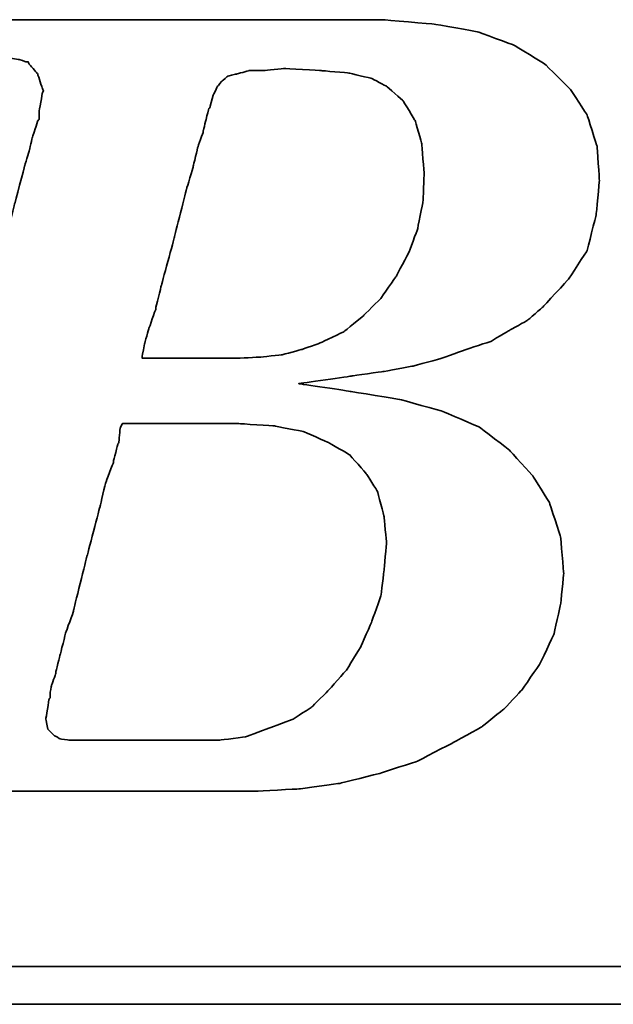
# Model space of a CAD drawing. Header units: millimetres. Extents: x 1204 to 1347, y 462 to 564.
# Tile 30 of 48: x 1319.959 to 1320.589, y 521.073 to 522.116. Entities that reach past the tile are written whole.
import ezdxf

# ---------------------------------------------------------------- set-up
doc = ezdxf.new("R2010")
doc.units = ezdxf.units.MM
doc.header["$LTSCALE"] = 0.1
doc.layers.add('DIM', color=4, linetype='CONTINUOUS')
doc.layers.add('layer 1', color=7, linetype='CONTINUOUS')

# ---------------------------------------------------------------- blocks, each defined once
blk = doc.blocks.new('TBI MOTION logo(完整正式版)')
at = {"layer": 'layer 1', "color": 22, "lineweight": 35}
for points, knots in [([(-64.65375, -6.86375), (-64.65375, -6.86375), (-64.84375, -7.29625), (-64.84375, -7.29625), (-64.84375, -7.29625), (-64.84375, -7.29625), (-64.86875, -7.34375), (-64.86875, -7.34375), (-64.86875, -7.34375), (-64.86875, -7.34375), (-64.86875, -7.36875), (-64.86875, -7.36875), (-64.86875, -7.36875), (-64.86875, -7.36875), (-65.15375, -7.65375), (-65.15375, -7.65375), (-65.15375, -7.65375), (-65.15375, -7.65375), (-65.17875, -7.65375), (-65.17875, -7.65375), (-65.17875, -7.65375), (-65.17875, -7.65375), (-65.20375, -7.67875), (-65.20375, -7.67875), (-65.20375, -7.67875), (-65.20375, -7.67875), (-65.58875, -7.87125), (-65.58875, -7.87125), (-65.58875, -7.87125), (-65.58875, -7.87125), (-65.63375, -7.87125), (-65.63375, -7.87125), (-65.63375, -7.87125), (-65.63375, -7.87125), (-65.65875, -7.89375), (-65.65875, -7.89375), (-65.65875, -7.89375), (-65.65875, -7.89375), (-66.09375, -7.94375), (-66.09375, -7.94375), (-66.09375, -7.94375), (-66.09375, -7.94375), (-66.11375, -7.94375), (-66.11375, -7.94375), (-66.11375, -7.94375), (-66.11375, -7.94375), (-66.16375, -7.94375), (-66.16375, -7.94375), (-66.16375, -7.94375), (-66.16375, -7.94375), (-66.30875, -7.94375), (-66.30875, -7.94375), (-66.30875, -7.94375), (-66.30875, -7.94375), (-66.69375, -7.94375), (-66.69375, -7.94375), (-66.69375, -7.94375), (-66.69375, -7.94375), (-67.07375, -7.94375), (-67.07375, -7.94375), (-67.07375, -7.94375), (-67.07375, -7.94375), (-67.12375, -7.94375), (-67.12375, -7.94375), (-67.12375, -7.94375), (-67.12375, -7.94375), (-67.12375, -7.96625), (-67.12375, -7.96625), (-67.12375, -7.96625), (-67.12375, -7.96625), (-67.14875, -7.99125), (-67.14875, -7.99125), (-67.14875, -7.99125), (-67.14875, -7.99125), (-67.24375, -8.34875), (-67.24375, -8.34875), (-67.24375, -8.34875), (-67.24375, -8.34875), (-67.31375, -8.68625), (-67.31375, -8.68625), (-67.31375, -8.68625), (-67.31375, -8.68625), (-67.26875, -8.68625), (-67.26875, -8.68625), (-67.26875, -8.68625), (-67.26875, -8.68625), (-67.07375, -8.68625), (-67.07375, -8.68625), (-67.07375, -8.68625), (-67.07375, -8.68625), (-66.54875, -8.68625), (-66.54875, -8.68625), (-66.54875, -8.68625), (-66.54875, -8.68625), (-65.82625, -8.68625), (-65.82625, -8.68625), (-65.82625, -8.68625), (-65.82625, -8.68625), (-65.01375, -8.68625), (-65.01375, -8.68625), (-65.01375, -8.68625), (-65.01375, -8.68625), (-64.05375, -8.68625), (-64.05375, -8.68625), (-64.05375, -8.68625), (-64.05375, -8.68625), (-62.08375, -8.68625), (-62.08375, -8.68625), (-62.08375, -8.68625), (-62.08375, -8.68625), (-60.06875, -8.68625), (-60.06875, -8.68625), (-60.06875, -8.68625), (-60.06875, -8.68625), (-59.10875, -8.68625), (-59.10875, -8.68625), (-59.10875, -8.68625), (-59.10875, -8.68625), (-58.29375, -8.68625), (-58.29375, -8.68625), (-58.29375, -8.68625), (-58.29375, -8.68625), (-57.57375, -8.68625), (-57.57375, -8.68625), (-57.57375, -8.68625), (-57.57375, -8.68625), (-57.04875, -8.68625), (-57.04875, -8.68625), (-57.04875, -8.68625), (-57.04875, -8.68625), (-56.85375, -8.68625), (-56.85375, -8.68625), (-56.85375, -8.68625), (-56.85375, -8.68625), (-56.70875, -8.68625), (-56.70875, -8.68625), (-56.70875, -8.68625), (-56.70875, -8.68625), (-56.61375, -8.68625), (-56.61375, -8.68625), (-56.61375, -8.68625), (-56.61375, -8.68625), (-56.56875, -8.68625), (-56.56875, -8.68625), (-56.56875, -8.68625), (-56.56875, -8.68625), (-55.65375, -8.63875), (-55.65375, -8.63875), (-55.65375, -8.63875), (-55.65375, -8.63875), (-54.76875, -8.51875), (-54.76875, -8.51875), (-54.76875, -8.51875), (-54.76875, -8.51875), (-53.90375, -8.30375), (-53.90375, -8.30375), (-53.90375, -8.30375), (-53.90375, -8.30375), (-53.08875, -8.03875), (-53.08875, -8.03875), (-53.08875, -8.03875), (-53.08875, -8.03875), (-52.34375, -7.65375), (-52.34375, -7.65375), (-52.34375, -7.65375), (-52.34375, -7.65375), (-51.69875, -7.29625), (-51.69875, -7.29625), (-51.69875, -7.29625), (-51.69875, -7.29625), (-51.21875, -6.91125), (-51.21875, -6.91125), (-51.21875, -6.91125), (-51.21875, -6.91125), (-50.83375, -6.50375), (-50.83375, -6.50375), (-50.83375, -6.50375), (-50.83375, -6.50375), (-50.44875, -5.94875), (-50.44875, -5.94875), (-50.44875, -5.94875), (-50.44875, -5.94875), (-50.13875, -5.30375), (-50.13875, -5.30375), (-50.13875, -5.30375), (-50.13875, -5.30375), (-49.99375, -4.65375), (-49.99375, -4.65375), (-49.99375, -4.65375), (-49.99375, -4.65375), (-49.92375, -3.98375), (-49.92375, -3.98375), (-49.92375, -3.98375), (-49.92375, -3.98375), (-49.99375, -3.19374), (-49.99375, -3.19374), (-49.99375, -3.19374), (-49.99375, -3.19374), (-50.23374, -2.44874), (-50.23374, -2.44874), (-50.23374, -2.44874), (-50.23374, -2.44874), (-50.59375, -1.87374), (-50.59375, -1.87374), (-50.59375, -1.87374), (-50.59375, -1.87374), (-51.09875, -1.31874), (-51.09875, -1.31874), (-51.09875, -1.31874), (-51.09875, -1.31874), (-51.74375, -0.81875), (-51.74375, -0.81875), (-51.74375, -0.81875), (-51.74375, -0.81875), (-52.53875, -0.48125), (-52.53875, -0.48125), (-52.53875, -0.48125), (-52.53875, -0.48125), (-53.47375, -0.21875), (-53.47375, -0.21875), (-53.47375, -0.21875), (-53.47375, -0.21875), (-54.52875, -0.04874), (-54.52875, -0.04874), (-54.52875, -0.04874), (-54.52875, -0.04874), (-55.65375, 0.12125), (-55.65375, 0.12125), (-55.65375, 0.12125), (-55.65375, 0.12125), (-54.50375, 0.28624), (-54.50375, 0.28624), (-54.50375, 0.28624), (-54.50375, 0.28624), (-53.83375, 0.38124), (-53.83375, 0.38124), (-53.83375, 0.38124), (-53.83375, 0.38124), (-53.18375, 0.50125), (-53.18375, 0.50125), (-53.18375, 0.50125), (-53.18375, 0.50125), (-52.55875, 0.66874), (-52.55875, 0.66874), (-52.55875, 0.66874), (-52.55875, 0.66874), (-52.03375, 0.86124), (-52.03375, 0.86124), (-52.03375, 0.86124), (-52.03375, 0.86124), (-51.50374, 1.03124), (-51.50374, 1.03124), (-51.50374, 1.03124), (-51.50374, 1.03124), (-51.09875, 1.27125), (-51.09875, 1.27125), (-51.09875, 1.27125), (-51.09875, 1.27125), (-50.71375, 1.48624), (-50.71375, 1.48624), (-50.71375, 1.48624), (-50.71375, 1.48624), (-50.37625, 1.77625), (-50.37625, 1.77625), (-50.37625, 1.77625), (-50.37625, 1.77625), (-49.82375, 2.37625), (-49.82375, 2.37625), (-49.82375, 2.37625), (-49.82375, 2.37625), (-49.41875, 2.99625), (-49.41875, 2.99625), (-49.41875, 2.99625), (-49.41875, 2.99625), (-49.22375, 3.76625), (-49.22375, 3.76625), (-49.22375, 3.76625), (-49.22375, 3.76625), (-49.15375, 4.50874), (-49.15375, 4.50874), (-49.15375, 4.50874), (-49.15375, 4.50874), (-49.20375, 5.25125), (-49.20375, 5.25125), (-49.20375, 5.25125), (-49.20375, 5.25125), (-49.41875, 5.92625), (-49.41875, 5.92625), (-49.41875, 5.92625), (-49.41875, 5.92625), (-49.77875, 6.47625), (-49.77875, 6.47625), (-49.77875, 6.47625), (-49.77875, 6.47625), (-50.33125, 7.02624), (-50.33125, 7.02624), (-50.33125, 7.02624), (-50.33125, 7.02624), (-51.00125, 7.43625), (-51.00125, 7.43625), (-51.00125, 7.43625), (-51.00125, 7.43625), (-51.79375, 7.72625), (-51.79375, 7.72625), (-51.79375, 7.72625), (-51.79375, 7.72625), (-52.72875, 7.89124), (-52.72875, 7.89124), (-52.72875, 7.89124), (-52.72875, 7.89124), (-53.83375, 7.98625), (-53.83375, 7.98625), (-53.83375, 7.98625), (-53.83375, 7.98625), (-53.92875, 7.98625), (-53.92875, 7.98625), (-53.92875, 7.98625), (-53.92875, 7.98625), (-54.26375, 7.98625), (-54.26375, 7.98625), (-54.26375, 7.98625), (-54.26375, 7.98625), (-54.74375, 7.98625), (-54.74375, 7.98625), (-54.74375, 7.98625), (-54.74375, 7.98625), (-55.36875, 7.98625), (-55.36875, 7.98625), (-55.36875, 7.98625), (-55.36875, 7.98625), (-56.13375, 7.98625), (-56.13375, 7.98625), (-56.13375, 7.98625), (-56.13375, 7.98625), (-56.94875, 7.98625), (-56.94875, 7.98625), (-56.94875, 7.98625), (-56.94875, 7.98625), (-58.77625, 7.98625), (-58.77625, 7.98625), (-58.77625, 7.98625), (-58.77625, 7.98625), (-60.59875, 7.98625), (-60.59875, 7.98625), (-60.59875, 7.98625), (-60.59875, 7.98625), (-61.41375, 7.98625), (-61.41375, 7.98625), (-61.41375, 7.98625), (-61.41375, 7.98625), (-62.17875, 7.98625), (-62.17875, 7.98625), (-62.17875, 7.98625), (-62.17875, 7.98625), (-62.80375, 7.98625), (-62.80375, 7.98625), (-62.80375, 7.98625), (-62.80375, 7.98625), (-63.30625, 7.98625), (-63.30625, 7.98625), (-63.30625, 7.98625), (-63.30625, 7.98625), (-63.57375, 7.98625), (-63.57375, 7.98625), (-63.57375, 7.98625), (-63.57375, 7.98625), (-63.57375, 7.96375), (-63.57375, 7.96375), (-63.57375, 7.96375), (-63.57375, 7.96375), (-63.59875, 7.94125), (-63.59875, 7.94125), (-63.59875, 7.94125), (-63.59875, 7.94125), (-63.69375, 7.55625), (-63.69375, 7.55625), (-63.69375, 7.55625), (-63.69375, 7.55625), (-63.76375, 7.24624), (-63.76375, 7.24624), (-63.76375, 7.24624), (-63.76375, 7.24624), (-63.23875, 7.24624), (-63.23875, 7.24624), (-63.23875, 7.24624), (-63.23875, 7.24624), (-62.75875, 7.24624), (-62.75875, 7.24624), (-62.75875, 7.24624), (-62.75875, 7.24624), (-62.61125, 7.24624), (-62.61125, 7.24624), (-62.61125, 7.24624), (-62.61125, 7.24624), (-62.56625, 7.24624), (-62.56625, 7.24624), (-62.56625, 7.24624), (-62.56625, 7.24624), (-62.22875, 7.24624), (-62.22875, 7.24624), (-62.22875, 7.24624), (-62.22875, 7.24624), (-62.20375, 7.24624), (-62.20375, 7.24624), (-62.20375, 7.24624), (-62.20375, 7.24624), (-62.17875, 7.21875), (-62.17875, 7.21875), (-62.17875, 7.21875), (-62.17875, 7.21875), (-61.96375, 7.17125), (-61.96375, 7.17125), (-61.96375, 7.17125), (-61.96375, 7.17125), (-61.72375, 7.12624), (-61.72375, 7.12624), (-61.72375, 7.12624), (-61.72375, 7.12624), (-61.70375, 7.12624), (-61.70375, 7.12624), (-61.70375, 7.12624), (-61.70375, 7.12624), (-61.55875, 7.07624), (-61.55875, 7.07624), (-61.55875, 7.07624), (-61.55875, 7.07624), (-61.50875, 7.07624), (-61.50875, 7.07624), (-61.50875, 7.07624), (-61.50875, 7.07624), (-61.48375, 7.02624), (-61.48375, 7.02624), (-61.48375, 7.02624), (-61.48375, 7.02624), (-61.31875, 6.83375), (-61.31875, 6.83375), (-61.31875, 6.83375), (-61.31875, 6.83375), (-61.29375, 6.81125), (-61.29375, 6.81125), (-61.29375, 6.81125), (-61.29375, 6.81125), (-61.29375, 6.78625), (-61.29375, 6.78625), (-61.29375, 6.78625), (-61.29375, 6.78625), (-61.19875, 6.50124), (-61.19875, 6.50124), (-61.19875, 6.50124), (-61.19875, 6.50124), (-61.17375, 6.45124), (-61.17375, 6.45124), (-61.17375, 6.45124), (-61.17375, 6.45124), (-61.19875, 6.40625), (-61.19875, 6.40625), (-61.19875, 6.40625), (-61.19875, 6.40625), (-61.26875, 5.99624), (-61.26875, 5.99624), (-61.26875, 5.99624), (-61.26875, 5.99624), (-61.26875, 5.85125), (-61.26875, 5.85125), (-61.26875, 5.85125), (-61.26875, 5.85125), (-61.26875, 5.82625), (-61.26875, 5.82625), (-61.26875, 5.82625), (-61.26875, 5.82625), (-61.29375, 5.80625), (-61.29375, 5.80625), (-61.29375, 5.80625), (-61.29375, 5.80625), (-61.34125, 5.66125), (-61.34125, 5.66125), (-61.34125, 5.66125), (-61.34125, 5.66125), (-61.41375, 5.44625), (-61.41375, 5.44625), (-61.41375, 5.44625), (-61.41375, 5.44625), (-61.48375, 5.15625), (-61.48375, 5.15625), (-61.48375, 5.15625), (-61.48375, 5.15625), (-61.58375, 4.82124), (-61.58375, 4.82124), (-61.58375, 4.82124), (-61.58375, 4.82124), (-61.79875, 4.00375), (-61.79875, 4.00375), (-61.79875, 4.00375), (-61.79875, 4.00375), (-62.05875, 2.99625), (-62.05875, 2.99625), (-62.05875, 2.99625), (-62.05875, 2.99625), (-62.34875, 1.91625), (-62.34875, 1.91625), (-62.34875, 1.91625), (-62.34875, 1.91625), (-62.97375, -0.41124), (-62.97375, -0.41124), (-62.97375, -0.41124), (-62.97375, -0.41124), (-63.59875, -2.75875), (-63.59875, -2.75875), (-63.59875, -2.75875), (-63.59875, -2.75875), (-63.88375, -3.86374), (-63.88375, -3.86374), (-63.88375, -3.86374), (-63.88375, -3.86374), (-64.14875, -4.82374), (-64.14875, -4.82374), (-64.14875, -4.82374), (-64.14875, -4.82374), (-64.36375, -5.64125), (-64.36375, -5.64125), (-64.36375, -5.64125), (-64.36375, -5.64125), (-64.43625, -5.97625), (-64.43625, -5.97625), (-64.43625, -5.97625), (-64.43625, -5.97625), (-64.50875, -6.28625), (-64.50875, -6.28625), (-64.50875, -6.28625), (-64.50875, -6.28625), (-64.50875, -6.30875), (-64.50875, -6.30875), (-64.50875, -6.30875), (-64.50875, -6.30875), (-64.57875, -6.50375), (-64.57875, -6.50375), (-64.57875, -6.50375), (-64.57875, -6.50375), (-64.62875, -6.69625), (-64.62875, -6.69625), (-64.62875, -6.69625), (-64.62875, -6.69625), (-64.62875, -6.76875), (-64.62875, -6.76875), (-64.62875, -6.76875), (-64.62875, -6.76875), (-64.62875, -6.81375), (-64.62875, -6.81375), (-64.62875, -6.81375), (-64.62875, -6.81375), (-64.62875, -6.83875), (-64.62875, -6.83875), (-64.62875, -6.83875), (-64.62875, -6.83875), (-64.65375, -6.86375), (-64.65375, -6.86375)], [0, 0, 0, 0, 0.00719424, 0.00719424, 0.00719424, 0.00719425, 0.01438849, 0.01438849, 0.01438849, 0.0143885, 0.02158273, 0.02158273, 0.02158273, 0.02158274, 0.02877698, 0.02877698, 0.02877698, 0.02877699, 0.03597122, 0.03597122, 0.03597122, 0.03597123, 0.04316547, 0.04316547, 0.04316547, 0.04316548, 0.05035971, 0.05035971, 0.05035971, 0.05035972, 0.05755396, 0.05755396, 0.05755396, 0.05755397, 0.0647482, 0.0647482, 0.0647482, 0.06474821, 0.07194245, 0.07194245, 0.07194245, 0.07194246, 0.07913669, 0.07913669, 0.07913669, 0.0791367, 0.08633094, 0.08633094, 0.08633094, 0.08633095, 0.09352518, 0.09352518, 0.09352518, 0.09352519, 0.10071942, 0.10071942, 0.10071942, 0.10071943, 0.10791367, 0.10791367, 0.10791367, 0.10791368, 0.11510791, 0.11510791, 0.11510791, 0.11510792, 0.12230216, 0.12230216, 0.12230216, 0.12230217, 0.1294964, 0.1294964, 0.1294964, 0.12949641, 0.13669065, 0.13669065, 0.13669065, 0.13669066, 0.14388489, 0.14388489, 0.14388489, 0.1438849, 0.15107914, 0.15107914, 0.15107914, 0.15107915, 0.15827338, 0.15827338, 0.15827338, 0.15827339, 0.16546763, 0.16546763, 0.16546763, 0.16546764, 0.17266187, 0.17266187, 0.17266187, 0.17266188, 0.17985612, 0.17985612, 0.17985612, 0.17985613, 0.18705036, 0.18705036, 0.18705036, 0.18705037, 0.1942446, 0.1942446, 0.1942446, 0.19424461, 0.20143885, 0.20143885, 0.20143885, 0.20143886, 0.20863309, 0.20863309, 0.20863309, 0.2086331, 0.21582734, 0.21582734, 0.21582734, 0.21582735, 0.22302158, 0.22302158, 0.22302158, 0.22302159, 0.23021583, 0.23021583, 0.23021583, 0.23021584, 0.23741007, 0.23741007, 0.23741007, 0.23741008, 0.24460432, 0.24460432, 0.24460432, 0.24460433, 0.25179856, 0.25179856, 0.25179856, 0.25179857, 0.25899281, 0.25899281, 0.25899281, 0.25899282, 0.26618705, 0.26618705, 0.26618705, 0.26618706, 0.27338129, 0.27338129, 0.27338129, 0.2733813, 0.28057554, 0.28057554, 0.28057554, 0.28057555, 0.28776978, 0.28776978, 0.28776978, 0.28776979, 0.29496403, 0.29496403, 0.29496403, 0.29496404, 0.30215827, 0.30215827, 0.30215827, 0.30215828, 0.30935252, 0.30935252, 0.30935252, 0.30935253, 0.31654676, 0.31654676, 0.31654676, 0.31654677, 0.32374101, 0.32374101, 0.32374101, 0.32374102, 0.33093525, 0.33093525, 0.33093525, 0.33093526, 0.3381295, 0.3381295, 0.3381295, 0.33812951, 0.34532374, 0.34532374, 0.34532374, 0.34532375, 0.35251799, 0.35251799, 0.35251799, 0.352518, 0.35971223, 0.35971223, 0.35971223, 0.35971224, 0.36690647, 0.36690647, 0.36690647, 0.36690648, 0.37410072, 0.37410072, 0.37410072, 0.37410073, 0.38129496, 0.38129496, 0.38129496, 0.38129497, 0.38848921, 0.38848921, 0.38848921, 0.38848922, 0.39568345, 0.39568345, 0.39568345, 0.39568346, 0.4028777, 0.4028777, 0.4028777, 0.40287771, 0.41007194, 0.41007194, 0.41007194, 0.41007195, 0.41726619, 0.41726619, 0.41726619, 0.4172662, 0.42446043, 0.42446043, 0.42446043, 0.42446044, 0.43165468, 0.43165468, 0.43165468, 0.43165469, 0.43884892, 0.43884892, 0.43884892, 0.43884893, 0.44604317, 0.44604317, 0.44604317, 0.44604318, 0.45323741, 0.45323741, 0.45323741, 0.45323742, 0.46043165, 0.46043165, 0.46043165, 0.46043166, 0.4676259, 0.4676259, 0.4676259, 0.46762591, 0.47482014, 0.47482014, 0.47482014, 0.47482015, 0.48201439, 0.48201439, 0.48201439, 0.4820144, 0.48920863, 0.48920863, 0.48920863, 0.48920864, 0.49640288, 0.49640288, 0.49640288, 0.49640289, 0.50359712, 0.50359712, 0.50359712, 0.50359713, 0.51079137, 0.51079137, 0.51079137, 0.51079138, 0.51798561, 0.51798561, 0.51798561, 0.51798562, 0.52517986, 0.52517986, 0.52517986, 0.52517987, 0.5323741, 0.5323741, 0.5323741, 0.53237411, 0.53956835, 0.53956835, 0.53956835, 0.53956836, 0.54676259, 0.54676259, 0.54676259, 0.5467626, 0.55395683, 0.55395683, 0.55395683, 0.55395684, 0.56115108, 0.56115108, 0.56115108, 0.56115109, 0.56834532, 0.56834532, 0.56834532, 0.56834533, 0.57553957, 0.57553957, 0.57553957, 0.57553958, 0.58273381, 0.58273381, 0.58273381, 0.58273382, 0.58992806, 0.58992806, 0.58992806, 0.58992807, 0.5971223, 0.5971223, 0.5971223, 0.59712231, 0.60431655, 0.60431655, 0.60431655, 0.60431656, 0.61151079, 0.61151079, 0.61151079, 0.6115108, 0.61870504, 0.61870504, 0.61870504, 0.61870505, 0.62589928, 0.62589928, 0.62589928, 0.62589929, 0.63309353, 0.63309353, 0.63309353, 0.63309354, 0.64028777, 0.64028777, 0.64028777, 0.64028778, 0.64748201, 0.64748201, 0.64748201, 0.64748202, 0.65467626, 0.65467626, 0.65467626, 0.65467627, 0.6618705, 0.6618705, 0.6618705, 0.66187051, 0.66906475, 0.66906475, 0.66906475, 0.66906476, 0.67625899, 0.67625899, 0.67625899, 0.676259, 0.68345324, 0.68345324, 0.68345324, 0.68345325, 0.69064748, 0.69064748, 0.69064748, 0.69064749, 0.69784173, 0.69784173, 0.69784173, 0.69784174, 0.70503597, 0.70503597, 0.70503597, 0.70503598, 0.71223022, 0.71223022, 0.71223022, 0.71223023, 0.71942446, 0.71942446, 0.71942446, 0.71942447, 0.72661871, 0.72661871, 0.72661871, 0.72661872, 0.73381295, 0.73381295, 0.73381295, 0.73381296, 0.74100719, 0.74100719, 0.74100719, 0.7410072, 0.74820144, 0.74820144, 0.74820144, 0.74820145, 0.75539568, 0.75539568, 0.75539568, 0.75539569, 0.76258993, 0.76258993, 0.76258993, 0.76258994, 0.76978417, 0.76978417, 0.76978417, 0.76978418, 0.77697842, 0.77697842, 0.77697842, 0.77697843, 0.78417266, 0.78417266, 0.78417266, 0.78417267, 0.79136691, 0.79136691, 0.79136691, 0.79136692, 0.79856115, 0.79856115, 0.79856115, 0.79856116, 0.8057554, 0.8057554, 0.8057554, 0.80575541, 0.81294964, 0.81294964, 0.81294964, 0.81294965, 0.82014388, 0.82014388, 0.82014388, 0.82014389, 0.82733813, 0.82733813, 0.82733813, 0.82733814, 0.83453237, 0.83453237, 0.83453237, 0.83453238, 0.84172662, 0.84172662, 0.84172662, 0.84172663, 0.84892086, 0.84892086, 0.84892086, 0.84892087, 0.85611511, 0.85611511, 0.85611511, 0.85611512, 0.86330935, 0.86330935, 0.86330935, 0.86330936, 0.8705036, 0.8705036, 0.8705036, 0.87050361, 0.87769784, 0.87769784, 0.87769784, 0.87769785, 0.88489209, 0.88489209, 0.88489209, 0.8848921, 0.89208633, 0.89208633, 0.89208633, 0.89208634, 0.89928058, 0.89928058, 0.89928058, 0.89928059, 0.90647482, 0.90647482, 0.90647482, 0.90647483, 0.91366906, 0.91366906, 0.91366906, 0.91366907, 0.92086331, 0.92086331, 0.92086331, 0.92086332, 0.92805755, 0.92805755, 0.92805755, 0.92805756, 0.9352518, 0.9352518, 0.9352518, 0.93525181, 0.94244604, 0.94244604, 0.94244604, 0.94244605, 0.94964029, 0.94964029, 0.94964029, 0.9496403, 0.95683453, 0.95683453, 0.95683453, 0.95683454, 0.96402878, 0.96402878, 0.96402878, 0.96402879, 0.97122302, 0.97122302, 0.97122302, 0.97122303, 0.97841727, 0.97841727, 0.97841727, 0.97841728, 0.98561151, 0.98561151, 0.98561151, 0.98561152, 0.99280576, 0.99280576, 0.99280576, 0.99280577, 1, 1, 1, 1]), ([(-57.50375, 6.35625), (-57.50375, 6.35625), (-57.57375, 6.11625), (-57.57375, 6.11625), (-57.57375, 6.11625), (-57.57375, 6.11625), (-57.57375, 6.09125), (-57.57375, 6.09125), (-57.57375, 6.09125), (-57.57375, 6.09125), (-57.59875, 6.06625), (-57.59875, 6.06625), (-57.59875, 6.06625), (-57.59875, 6.06625), (-57.64875, 5.87625), (-57.64875, 5.87625), (-57.64875, 5.87625), (-57.64875, 5.87625), (-57.71875, 5.58875), (-57.71875, 5.58875), (-57.71875, 5.58875), (-57.71875, 5.58875), (-57.71875, 5.56625), (-57.71875, 5.56625), (-57.71875, 5.56625), (-57.71875, 5.56625), (-57.83875, 5.23125), (-57.83875, 5.23125), (-57.83875, 5.23125), (-57.83875, 5.23125), (-57.93625, 4.82124), (-57.93625, 4.82124), (-57.93625, 4.82124), (-57.93625, 4.82124), (-57.93625, 4.79624), (-57.93625, 4.79624), (-57.93625, 4.79624), (-57.93625, 4.79624), (-58.07875, 4.34125), (-58.07875, 4.34125), (-58.07875, 4.34125), (-58.07875, 4.34125), (-58.34375, 3.28625), (-58.34375, 3.28625), (-58.34375, 3.28625), (-58.34375, 3.28625), (-58.62875, 2.23124), (-58.62875, 2.23124), (-58.62875, 2.23124), (-58.62875, 2.23124), (-58.74875, 1.75125), (-58.74875, 1.75125), (-58.74875, 1.75125), (-58.74875, 1.75125), (-58.74875, 1.72625), (-58.74875, 1.72625), (-58.74875, 1.72625), (-58.74875, 1.72625), (-58.89375, 1.31625), (-58.89375, 1.31625), (-58.89375, 1.31625), (-58.89375, 1.31625), (-58.98875, 0.98124), (-58.98875, 0.98124), (-58.98875, 0.98124), (-58.98875, 0.98124), (-59.03875, 0.71625), (-59.03875, 0.71625), (-59.03875, 0.71625), (-59.03875, 0.71625), (-59.03875, 0.66874), (-59.03875, 0.66874), (-59.03875, 0.66874), (-59.03875, 0.66874), (-58.91875, 0.66874), (-58.91875, 0.66874), (-58.91875, 0.66874), (-58.91875, 0.66874), (-58.53375, 0.66874), (-58.53375, 0.66874), (-58.53375, 0.66874), (-58.53375, 0.66874), (-58.10375, 0.66874), (-58.10375, 0.66874), (-58.10375, 0.66874), (-58.10375, 0.66874), (-57.66875, 0.66874), (-57.66875, 0.66874), (-57.66875, 0.66874), (-57.66875, 0.66874), (-57.33375, 0.66874), (-57.33375, 0.66874), (-57.33375, 0.66874), (-57.33375, 0.66874), (-57.09375, 0.66874), (-57.09375, 0.66874), (-57.09375, 0.66874), (-57.09375, 0.66874), (-56.99875, 0.66874), (-56.99875, 0.66874), (-56.99875, 0.66874), (-56.99875, 0.66874), (-56.49375, 0.69374), (-56.49375, 0.69374), (-56.49375, 0.69374), (-56.49375, 0.69374), (-56.01375, 0.74374), (-56.01375, 0.74374), (-56.01375, 0.74374), (-56.01375, 0.74374), (-55.58375, 0.86124), (-55.58375, 0.86124), (-55.58375, 0.86124), (-55.58375, 0.86124), (-55.17375, 1.00624), (-55.17375, 1.00624), (-55.17375, 1.00624), (-55.17375, 1.00624), (-54.67375, 1.24625), (-54.67375, 1.24625), (-54.67375, 1.24625), (-54.67375, 1.24625), (-54.26375, 1.58124), (-54.26375, 1.58124), (-54.26375, 1.58124), (-54.26375, 1.58124), (-53.87875, 1.96374), (-53.87875, 1.96374), (-53.87875, 1.96374), (-53.87875, 1.96374), (-53.54375, 2.44625), (-53.54375, 2.44625), (-53.54375, 2.44625), (-53.54375, 2.44625), (-53.27875, 2.95125), (-53.27875, 2.95125), (-53.27875, 2.95125), (-53.27875, 2.95125), (-53.08875, 3.45124), (-53.08875, 3.45124), (-53.08875, 3.45124), (-53.08875, 3.45124), (-52.96875, 4.05124), (-52.96875, 4.05124), (-52.96875, 4.05124), (-52.96875, 4.05124), (-52.94375, 4.65125), (-52.94375, 4.65125), (-52.94375, 4.65125), (-52.94375, 4.65125), (-52.99375, 5.30125), (-52.99375, 5.30125), (-52.99375, 5.30125), (-52.99375, 5.30125), (-53.13875, 5.80625), (-53.13875, 5.80625), (-53.13875, 5.80625), (-53.13875, 5.80625), (-53.39875, 6.23625), (-53.39875, 6.23625), (-53.39875, 6.23625), (-53.39875, 6.23625), (-53.75875, 6.54875), (-53.75875, 6.54875), (-53.75875, 6.54875), (-53.75875, 6.54875), (-54.07375, 6.71625), (-54.07375, 6.71625), (-54.07375, 6.71625), (-54.07375, 6.71625), (-54.57375, 6.83375), (-54.57375, 6.83375), (-54.57375, 6.83375), (-54.57375, 6.83375), (-55.17375, 6.88625), (-55.17375, 6.88625), (-55.17375, 6.88625), (-55.17375, 6.88625), (-55.96875, 6.93125), (-55.96875, 6.93125), (-55.96875, 6.93125), (-55.96875, 6.93125), (-56.39875, 6.88625), (-56.39875, 6.88625), (-56.39875, 6.88625), (-56.39875, 6.88625), (-56.42125, 6.88625), (-56.42125, 6.88625), (-56.42125, 6.88625), (-56.42125, 6.88625), (-56.73375, 6.88625), (-56.73375, 6.88625), (-56.73375, 6.88625), (-56.73375, 6.88625), (-56.99875, 6.81125), (-56.99875, 6.81125), (-56.99875, 6.81125), (-56.99875, 6.81125), (-57.02375, 6.81125), (-57.02375, 6.81125), (-57.02375, 6.81125), (-57.02375, 6.81125), (-57.18875, 6.76625), (-57.18875, 6.76625), (-57.18875, 6.76625), (-57.18875, 6.76625), (-57.30875, 6.66625), (-57.30875, 6.66625), (-57.30875, 6.66625), (-57.30875, 6.66625), (-57.40875, 6.54875), (-57.40875, 6.54875), (-57.40875, 6.54875), (-57.40875, 6.54875), (-57.50375, 6.35625), (-57.50375, 6.35625)], [0, 0, 0, 0, 0.01851852, 0.01851852, 0.01851852, 0.01851853, 0.03703704, 0.03703704, 0.03703704, 0.03703705, 0.05555556, 0.05555556, 0.05555556, 0.05555557, 0.07407407, 0.07407407, 0.07407407, 0.07407408, 0.09259259, 0.09259259, 0.09259259, 0.0925926, 0.11111111, 0.11111111, 0.11111111, 0.11111112, 0.12962963, 0.12962963, 0.12962963, 0.12962964, 0.14814815, 0.14814815, 0.14814815, 0.14814816, 0.16666667, 0.16666667, 0.16666667, 0.16666668, 0.18518519, 0.18518519, 0.18518519, 0.1851852, 0.2037037, 0.2037037, 0.2037037, 0.20370371, 0.22222222, 0.22222222, 0.22222222, 0.22222223, 0.24074074, 0.24074074, 0.24074074, 0.24074075, 0.25925926, 0.25925926, 0.25925926, 0.25925927, 0.27777778, 0.27777778, 0.27777778, 0.27777779, 0.2962963, 0.2962963, 0.2962963, 0.29629631, 0.31481481, 0.31481481, 0.31481481, 0.31481482, 0.33333333, 0.33333333, 0.33333333, 0.33333334, 0.35185185, 0.35185185, 0.35185185, 0.35185186, 0.37037037, 0.37037037, 0.37037037, 0.37037038, 0.38888889, 0.38888889, 0.38888889, 0.3888889, 0.40740741, 0.40740741, 0.40740741, 0.40740742, 0.42592593, 0.42592593, 0.42592593, 0.42592594, 0.44444444, 0.44444444, 0.44444444, 0.44444445, 0.46296296, 0.46296296, 0.46296296, 0.46296297, 0.48148148, 0.48148148, 0.48148148, 0.48148149, 0.5, 0.5, 0.5, 0.50000001, 0.51851852, 0.51851852, 0.51851852, 0.51851853, 0.53703704, 0.53703704, 0.53703704, 0.53703705, 0.55555556, 0.55555556, 0.55555556, 0.55555557, 0.57407407, 0.57407407, 0.57407407, 0.57407408, 0.59259259, 0.59259259, 0.59259259, 0.5925926, 0.61111111, 0.61111111, 0.61111111, 0.61111112, 0.62962963, 0.62962963, 0.62962963, 0.62962964, 0.64814815, 0.64814815, 0.64814815, 0.64814816, 0.66666667, 0.66666667, 0.66666667, 0.66666668, 0.68518519, 0.68518519, 0.68518519, 0.6851852, 0.7037037, 0.7037037, 0.7037037, 0.70370371, 0.72222222, 0.72222222, 0.72222222, 0.72222223, 0.74074074, 0.74074074, 0.74074074, 0.74074075, 0.75925926, 0.75925926, 0.75925926, 0.75925927, 0.77777778, 0.77777778, 0.77777778, 0.77777779, 0.7962963, 0.7962963, 0.7962963, 0.79629631, 0.81481481, 0.81481481, 0.81481481, 0.81481482, 0.83333333, 0.83333333, 0.83333333, 0.83333334, 0.85185185, 0.85185185, 0.85185185, 0.85185186, 0.87037037, 0.87037037, 0.87037037, 0.87037038, 0.88888889, 0.88888889, 0.88888889, 0.8888889, 0.90740741, 0.90740741, 0.90740741, 0.90740742, 0.92592593, 0.92592593, 0.92592593, 0.92592594, 0.94444444, 0.94444444, 0.94444444, 0.94444445, 0.96296296, 0.96296296, 0.96296296, 0.96296297, 0.98148148, 0.98148148, 0.98148148, 0.98148149, 1, 1, 1, 1]), ([(-61.03125, -6.57375), (-61.03125, -6.57375), (-61.03125, -6.67125), (-61.03125, -6.67125), (-61.03125, -6.67125), (-61.03125, -6.67125), (-61.05375, -6.69625), (-61.05375, -6.69625), (-61.05375, -6.69625), (-61.05375, -6.69625), (-61.12375, -7.12875), (-61.12375, -7.12875), (-61.12375, -7.12875), (-61.12375, -7.12875), (-61.07875, -7.34375), (-61.07875, -7.34375), (-61.07875, -7.34375), (-61.07875, -7.34375), (-60.93375, -7.48875), (-60.93375, -7.48875), (-60.93375, -7.48875), (-60.93375, -7.48875), (-60.81375, -7.55625), (-60.81375, -7.55625), (-60.81375, -7.55625), (-60.81375, -7.55625), (-60.62375, -7.58375), (-60.62375, -7.58375), (-60.62375, -7.58375), (-60.62375, -7.58375), (-60.30875, -7.58375), (-60.30875, -7.58375), (-60.30875, -7.58375), (-60.30875, -7.58375), (-59.97375, -7.58375), (-59.97375, -7.58375), (-59.97375, -7.58375), (-59.97375, -7.58375), (-59.87875, -7.58375), (-59.87875, -7.58375), (-59.87875, -7.58375), (-59.87875, -7.58375), (-59.63625, -7.58375), (-59.63625, -7.58375), (-59.63625, -7.58375), (-59.63625, -7.58375), (-58.96875, -7.58375), (-58.96875, -7.58375), (-58.96875, -7.58375), (-58.96875, -7.58375), (-58.29375, -7.58375), (-58.29375, -7.58375), (-58.29375, -7.58375), (-58.29375, -7.58375), (-58.05375, -7.58375), (-58.05375, -7.58375), (-58.05375, -7.58375), (-58.05375, -7.58375), (-57.98375, -7.58375), (-57.98375, -7.58375), (-57.98375, -7.58375), (-57.98375, -7.58375), (-57.35875, -7.58375), (-57.35875, -7.58375), (-57.35875, -7.58375), (-57.35875, -7.58375), (-56.78375, -7.50875), (-56.78375, -7.50875), (-56.78375, -7.50875), (-56.78375, -7.50875), (-56.27875, -7.31875), (-56.27875, -7.31875), (-56.27875, -7.31875), (-56.27875, -7.31875), (-55.77375, -7.12875), (-55.77375, -7.12875), (-55.77375, -7.12875), (-55.77375, -7.12875), (-55.36875, -6.86375), (-55.36875, -6.86375), (-55.36875, -6.86375), (-55.36875, -6.86375), (-55.00875, -6.50375), (-55.00875, -6.50375), (-55.00875, -6.50375), (-55.00875, -6.50375), (-54.62375, -6.06875), (-54.62375, -6.06875), (-54.62375, -6.06875), (-54.62375, -6.06875), (-54.31375, -5.56875), (-54.31375, -5.56875), (-54.31375, -5.56875), (-54.31375, -5.56875), (-54.07375, -5.01625), (-54.07375, -5.01625), (-54.07375, -5.01625), (-54.07375, -5.01625), (-53.87875, -4.46374), (-53.87875, -4.46374), (-53.87875, -4.46374), (-53.87875, -4.46374), (-53.80875, -3.91375), (-53.80875, -3.91375), (-53.80875, -3.91375), (-53.80875, -3.91375), (-53.75875, -3.31375), (-53.75875, -3.31375), (-53.75875, -3.31375), (-53.75875, -3.31375), (-53.80875, -2.75875), (-53.80875, -2.75875), (-53.80875, -2.75875), (-53.80875, -2.75875), (-53.95375, -2.20875), (-53.95375, -2.20875), (-53.95375, -2.20875), (-53.95375, -2.20875), (-54.19375, -1.82625), (-54.19375, -1.82625), (-54.19375, -1.82625), (-54.19375, -1.82625), (-54.55375, -1.41875), (-54.55375, -1.41875), (-54.55375, -1.41875), (-54.55375, -1.41875), (-55.00875, -1.15125), (-55.00875, -1.15125), (-55.00875, -1.15125), (-55.00875, -1.15125), (-55.56125, -0.91375), (-55.56125, -0.91375), (-55.56125, -0.91375), (-55.56125, -0.91375), (-56.18125, -0.79375), (-56.18125, -0.79375), (-56.18125, -0.79375), (-56.18125, -0.79375), (-56.94875, -0.74374), (-56.94875, -0.74374), (-56.94875, -0.74374), (-56.94875, -0.74374), (-56.99875, -0.74374), (-56.99875, -0.74374), (-56.99875, -0.74374), (-56.99875, -0.74374), (-57.09375, -0.74374), (-57.09375, -0.74374), (-57.09375, -0.74374), (-57.09375, -0.74374), (-57.38375, -0.74374), (-57.38375, -0.74374), (-57.38375, -0.74374), (-57.38375, -0.74374), (-57.76875, -0.74374), (-57.76875, -0.74374), (-57.76875, -0.74374), (-57.76875, -0.74374), (-58.24625, -0.74374), (-58.24625, -0.74374), (-58.24625, -0.74374), (-58.24625, -0.74374), (-58.72875, -0.74374), (-58.72875, -0.74374), (-58.72875, -0.74374), (-58.72875, -0.74374), (-59.20875, -0.74374), (-59.20875, -0.74374), (-59.20875, -0.74374), (-59.20875, -0.74374), (-59.46875, -0.74374), (-59.46875, -0.74374), (-59.46875, -0.74374), (-59.46875, -0.74374), (-59.51625, -0.83875), (-59.51625, -0.83875), (-59.51625, -0.83875), (-59.51625, -0.83875), (-59.54375, -1.15125), (-59.54375, -1.15125), (-59.54375, -1.15125), (-59.54375, -1.15125), (-59.56375, -1.17874), (-59.56375, -1.17874), (-59.56375, -1.17874), (-59.56375, -1.17874), (-59.66375, -1.55875), (-59.66375, -1.55875), (-59.66375, -1.55875), (-59.66375, -1.55875), (-59.66375, -1.58375), (-59.66375, -1.58375), (-59.66375, -1.58375), (-59.66375, -1.58375), (-59.82875, -2.01874), (-59.82875, -2.01874), (-59.82875, -2.01874), (-59.82875, -2.01874), (-59.94875, -2.52125), (-59.94875, -2.52125), (-59.94875, -2.52125), (-59.94875, -2.52125), (-60.23875, -3.62375), (-60.23875, -3.62375), (-60.23875, -3.62375), (-60.23875, -3.62375), (-60.52375, -4.77624), (-60.52375, -4.77624), (-60.52375, -4.77624), (-60.52375, -4.77624), (-60.52375, -4.79874), (-60.52375, -4.79874), (-60.52375, -4.79874), (-60.52375, -4.79874), (-60.69125, -5.25375), (-60.69125, -5.25375), (-60.69125, -5.25375), (-60.69125, -5.25375), (-60.81375, -5.73625), (-60.81375, -5.73625), (-60.81375, -5.73625), (-60.81375, -5.73625), (-60.90875, -6.11875), (-60.90875, -6.11875), (-60.90875, -6.11875), (-60.90875, -6.11875), (-60.90875, -6.14375), (-60.90875, -6.14375), (-60.90875, -6.14375), (-60.90875, -6.14375), (-61.00375, -6.40875), (-61.00375, -6.40875), (-61.00375, -6.40875), (-61.00375, -6.40875), (-61.03125, -6.57375), (-61.03125, -6.57375)], [0, 0, 0, 0, 0.01694915, 0.01694915, 0.01694915, 0.01694916, 0.03389831, 0.03389831, 0.03389831, 0.03389832, 0.05084746, 0.05084746, 0.05084746, 0.05084747, 0.06779661, 0.06779661, 0.06779661, 0.06779662, 0.08474576, 0.08474576, 0.08474576, 0.08474577, 0.10169492, 0.10169492, 0.10169492, 0.10169493, 0.11864407, 0.11864407, 0.11864407, 0.11864408, 0.13559322, 0.13559322, 0.13559322, 0.13559323, 0.15254237, 0.15254237, 0.15254237, 0.15254238, 0.16949153, 0.16949153, 0.16949153, 0.16949154, 0.18644068, 0.18644068, 0.18644068, 0.18644069, 0.20338983, 0.20338983, 0.20338983, 0.20338984, 0.22033898, 0.22033898, 0.22033898, 0.22033899, 0.23728814, 0.23728814, 0.23728814, 0.23728815, 0.25423729, 0.25423729, 0.25423729, 0.2542373, 0.27118644, 0.27118644, 0.27118644, 0.27118645, 0.28813559, 0.28813559, 0.28813559, 0.2881356, 0.30508475, 0.30508475, 0.30508475, 0.30508476, 0.3220339, 0.3220339, 0.3220339, 0.32203391, 0.33898305, 0.33898305, 0.33898305, 0.33898306, 0.3559322, 0.3559322, 0.3559322, 0.35593221, 0.37288136, 0.37288136, 0.37288136, 0.37288137, 0.38983051, 0.38983051, 0.38983051, 0.38983052, 0.40677966, 0.40677966, 0.40677966, 0.40677967, 0.42372881, 0.42372881, 0.42372881, 0.42372882, 0.44067797, 0.44067797, 0.44067797, 0.44067798, 0.45762712, 0.45762712, 0.45762712, 0.45762713, 0.47457627, 0.47457627, 0.47457627, 0.47457628, 0.49152542, 0.49152542, 0.49152542, 0.49152543, 0.50847458, 0.50847458, 0.50847458, 0.50847459, 0.52542373, 0.52542373, 0.52542373, 0.52542374, 0.54237288, 0.54237288, 0.54237288, 0.54237289, 0.55932203, 0.55932203, 0.55932203, 0.55932204, 0.57627119, 0.57627119, 0.57627119, 0.5762712, 0.59322034, 0.59322034, 0.59322034, 0.59322035, 0.61016949, 0.61016949, 0.61016949, 0.6101695, 0.62711864, 0.62711864, 0.62711864, 0.62711865, 0.6440678, 0.6440678, 0.6440678, 0.64406781, 0.66101695, 0.66101695, 0.66101695, 0.66101696, 0.6779661, 0.6779661, 0.6779661, 0.67796611, 0.69491525, 0.69491525, 0.69491525, 0.69491526, 0.71186441, 0.71186441, 0.71186441, 0.71186442, 0.72881356, 0.72881356, 0.72881356, 0.72881357, 0.74576271, 0.74576271, 0.74576271, 0.74576272, 0.76271186, 0.76271186, 0.76271186, 0.76271187, 0.77966102, 0.77966102, 0.77966102, 0.77966103, 0.79661017, 0.79661017, 0.79661017, 0.79661018, 0.81355932, 0.81355932, 0.81355932, 0.81355933, 0.83050847, 0.83050847, 0.83050847, 0.83050848, 0.84745763, 0.84745763, 0.84745763, 0.84745764, 0.86440678, 0.86440678, 0.86440678, 0.86440679, 0.88135593, 0.88135593, 0.88135593, 0.88135594, 0.89830508, 0.89830508, 0.89830508, 0.89830509, 0.91525424, 0.91525424, 0.91525424, 0.91525425, 0.93220339, 0.93220339, 0.93220339, 0.9322034, 0.94915254, 0.94915254, 0.94915254, 0.94915255, 0.96610169, 0.96610169, 0.96610169, 0.9661017, 0.98305085, 0.98305085, 0.98305085, 0.98305086, 1, 1, 1, 1]), ([(75.90875, -9.47875), (75.90875, -9.47875), (75.90875, -12.28625), (75.90875, -12.28625), (75.90875, -12.28625), (75.90875, -12.28625), (75.90875, -12.47875), (75.90875, -12.47875), (75.90875, -12.47875), (75.90875, -12.47875), (75.71625, -12.47875), (75.71625, -12.47875), (75.71625, -12.47875), (75.71625, -12.47875), (-88.32875, -12.47875), (-88.32875, -12.47875), (-88.32875, -12.47875), (-88.32875, -12.47875), (-88.32875, -13.29375), (-88.32875, -13.29375), (-88.32875, -13.29375), (-88.32875, -13.29375), (82.89125, -13.29375), (82.89125, -13.29375), (82.89125, -13.29375), (82.89125, -13.29375), (75.90875, -9.47875), (75.90875, -9.47875)], [0, 0, 0, 0, 0.14285714, 0.14285714, 0.14285714, 0.14285715, 0.28571429, 0.28571429, 0.28571429, 0.2857143, 0.42857143, 0.42857143, 0.42857143, 0.42857144, 0.57142857, 0.57142857, 0.57142857, 0.57142858, 0.71428571, 0.71428571, 0.71428571, 0.71428572, 0.85714286, 0.85714286, 0.85714286, 0.85714287, 1, 1, 1, 1])]:
    blk.add_open_spline(points, degree=3, knots=knots, dxfattribs=at)

msp = doc.modelspace()

# ---------------------------------------------------------------- block references
at = {"layer": 'DIM', "color": 7, "xscale": 0.0490385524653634, "yscale": 0.0490385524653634, "zscale": 0.0490385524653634}
msp.add_blockref('TBI MOTION logo(完整正式版)', (1322.9842, 521.7247), dxfattribs=at)

doc.saveas('drawing.dxf')
